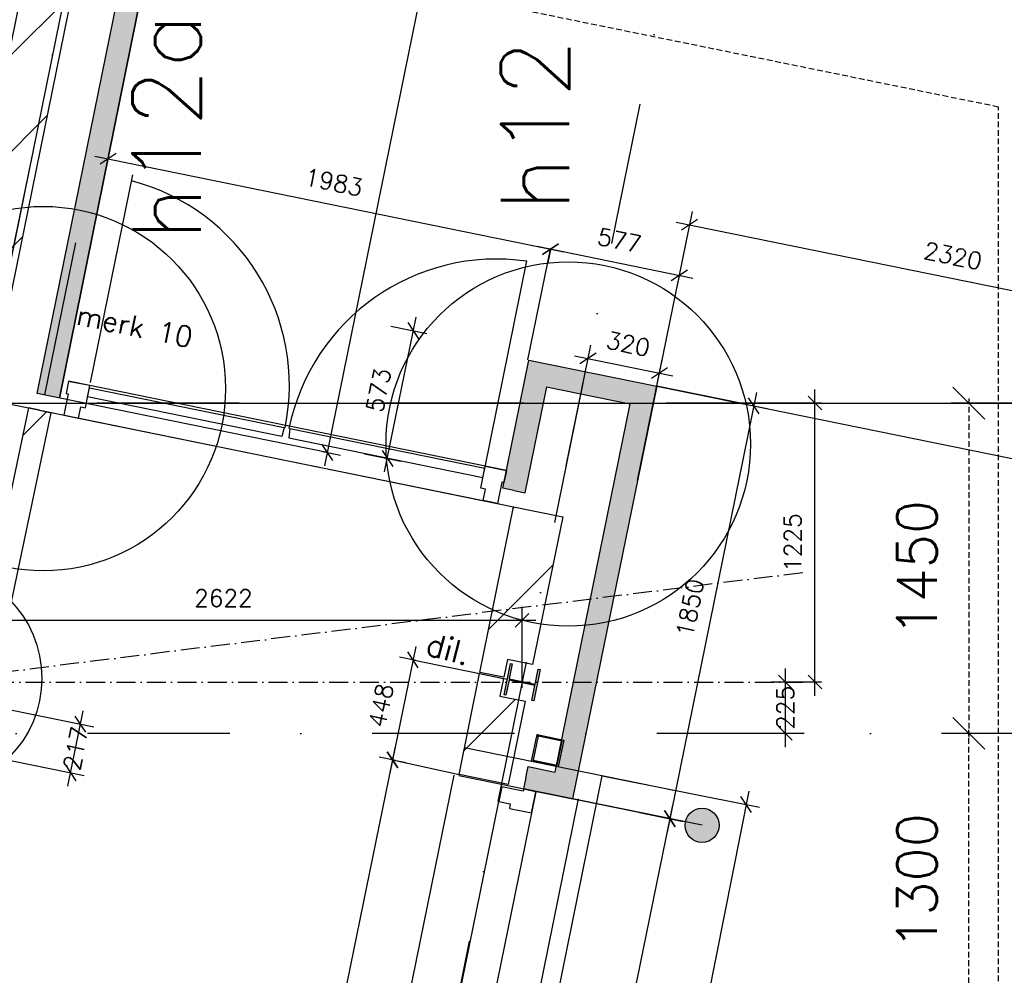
# Model space of a CAD drawing. Extents: x -33344 to 2055880, y -64816 to 121260.
# Tile 112 of 132: x 50116 to 54439, y 76585 to 80780. Entities that reach past the tile are written whole.
import ezdxf
from ezdxf.enums import TextEntityAlignment as Align

# ---------------------------------------------------------------- set-up
doc = ezdxf.new("R2010")
doc.units = 0
doc.header["$LTSCALE"] = 50
doc.header["$MEASUREMENT"] = 0
doc.header["$PDMODE"] = 3
doc.header["$PDSIZE"] = 0.1
for name, pattern in [('DASHED', [0.75, 0.5, -0.25]), ('DD1', [2.66667, 1.66667, -0.5, 0, -0.5]), ('STRAM_0WT$1$DASHDOT', [25, 12.5, -6.25, 0, -6.25])]:
    doc.linetypes.add(name, pattern=pattern)
doc.layers.get('0').update_dxf_attribs({"linetype": 'CONTINUOUS'})
doc.layers.get('DEFPOINTS').update_dxf_attribs({"linetype": 'CONTINUOUS'})
for name, color, linetype in [('00', 7, 'CONTINUOUS'), ('_DETAILNUMMERS', 4, 'CONTINUOUS'), ('_DETAILNUMMERSTEKST', 4, 'CONTINUOUS'), ('A--A21--_F123-', 9, 'CONTINUOUS'), ('A--A22--_F123-', 9, 'CONTINUOUS'), ('A--A28--_F-2--', 7, 'CONTINUOUS'), ('A--L$1A-_RASTER_NR_11', 191, 'CONTINUOUS'), ('A--L21--', 3, 'CONTINUOUS'), ('A--L21--_F-2--', 7, 'CONTINUOUS'), ('A--L21A3_BUITENWAND', 3, 'CONTINUOUS'), ('A--L22A1_BINNENWAND', 1, 'CONTINUOUS'), ('A--L28--', 7, 'CONTINUOUS'), ('A--L28--_F-2--', 7, 'CONTINUOUS'), ('A--L31--', 2, 'CONTINUOUS'), ('A--L31--_F123-', 7, 'CONTINUOUS'), ('A--L32--_F123-', 1, 'CONTINUOUS'), ('A--M$1A-_F123-', 1, 'CONTINUOUS'), ('A--M1$A-_F123-', 1, 'CONTINUOUS'), ('A--T$1A-25_TEKST', 2, 'CONTINUOUS'), ('HELLINGBANEN_C1', 1, 'DASHED'), ('PLEIN', 7, 'CONTINUOUS'), ('STRAM_0WT$0$A--L$7A-_STRA0', 1, 'STRAM_0WT$1$DASHDOT'), ('STRAM_0WT$1$A--M$1A-_F123-', 1, 'CONTINUOUS'), ('STRAMIEN', 1, 'DD1'), ('TEKST_KOZIJNMERK', 2, 'CONTINUOUS'), ('X--LR---_CP', 7, 'CONTINUOUS'), ('XREF', 7, 'CONTINUOUS')]:
    doc.layers.add(name, color=color, linetype=linetype)
doc.styles.add('ALFA-0_25', font='ROMANS')
doc.styles.add('B-01', font='SIMPLEX.SHX', dxfattribs={"width": 0.8, "height": 4.5})
doc.styles.add('HIEMSTRA', font='romans.shx')
doc.styles.add('STRAM_0WT$1$HIEMSTRA', font='romans.shx')
doc.dimstyles.get("Standard").update_dxf_attribs({"dimscale": 30, "dimtxt": 2.5, "dimasz": 2, "dimexe": 2, "dimexo": 0, "dimgap": 2, "dimtad": 1, "dimdec": 0, "dimzin": 0, "dimtxsty": 'HIEMSTRA', "dimblk1": 'OBLIQUE', "dimblk2": 'OBLIQUE', "dimsah": 1, "dimcen": -3, "dimdle": 2, "dimclrd": 2, "dimclre": 2, "dimclrt": 3, "dimazin": 3, "dimtfac": 1, "dimtofl": 0, "dimtmove": 0, "dimatfit": 3, "dimtvp": 0.833333, "dimtolj": 1, "dimtzin": 0})
doc.dimstyles.new('STANDARD$0', dxfattribs={"dimscale": 30, "dimtxt": 2.5, "dimasz": 2, "dimexe": 2, "dimexo": 0, "dimgap": 2, "dimtad": 1, "dimdec": 0, "dimzin": 0, "dimtxsty": 'ALFA-0_25', "dimblk1": 'OBLIQUE', "dimblk2": 'OBLIQUE', "dimsah": 1, "dimcen": -3, "dimdle": 2, "dimclrd": 1, "dimclre": 1, "dimclrt": 2, "dimazin": 3, "dimtfac": 0.666667, "dimtofl": 0, "dimtmove": 0, "dimatfit": 3, "dimtvp": 0.833333, "dimtolj": 1, "dimtzin": 0})
doc.dimstyles.new('STRAM_0WT$0$STANDARD', dxfattribs={"dimscale": 70, "dimtxt": 2.5, "dimasz": 2, "dimexe": 0.3, "dimexo": 0.3, "dimgap": 2, "dimtad": 1, "dimdec": 0, "dimzin": 0, "dimtxsty": 'STRAM_0WT$1$HIEMSTRA', "dimblk1": 'STRAM_0WT$0$_OBLIQUE', "dimblk2": 'STRAM_0WT$0$_OBLIQUE', "dimsah": 1, "dimcen": -0.09, "dimdle": 0.3, "dimclrd": 1, "dimclre": 1, "dimclrt": 4, "dimazin": 3, "dimtfac": 1, "dimtdec": 4, "dimtix": 1, "dimtofl": 0, "dimtmove": 0, "dimatfit": 3, "dimtvp": 625, "dimtolj": 1, "dimtzin": 0})
pattern_1 = [(45, (-39.95, 8.14), (-212.132, 212.132), [])]

# ---------------------------------------------------------------- blocks, each defined once
blk = doc.blocks.new('*U1448')
at = {"layer": 'A--A21--_F123-', "color": 2}
for points in [[(-349.3, -1714.8), (-388.3, -1655.8), (0, 0), (-59, -39)], [(0, 0), (59, 39), (-349.3, -1714.8), (-310.3, -1773.8)]]:
    blk.add_solid(points, dxfattribs=at)
at = {"layer": 'A--L21--_F-2--', "color": 3, "linetype": 'CONTINUOUS'}
for points in [[(59, 39), (59, 39), (-310.3, -1773.8), (-310.3, -1773.8)], [(-59, -39), (-59, -39), (-388.3, -1655.8), (-388.3, -1655.8)]]:
    blk.add_lwpolyline(points, dxfattribs=at)
blk = doc.blocks.new('*U1447')
at = {"layer": 'A--A21--_F123-', "color": 2}
for points in [[(0, 0), (-39, 59), (463.5, -94.4), (522.5, -55.4)], [(463.5, -94.4), (404.5, -133.4), (0, 0), (39, -59)]]:
    blk.add_solid(points, dxfattribs=at)
at = {"layer": 'A--L21--_F-2--', "color": 3, "linetype": 'CONTINUOUS'}
for points in [[(-39, 59), (-39, 59), (522.5, -55.4), (522.5, -55.4)], [(39, -59), (39, -59), (404.5, -133.4), (404.5, -133.4)]]:
    blk.add_lwpolyline(points, dxfattribs=at)
blk = doc.blocks.new('*U1446')
at = {"layer": 'A--A21--_F123-', "color": 2}
for points in [[(0, 0), (-49, 10), (104.8, 514.4), (65.8, 573.3)], [(104.8, 514.4), (143.8, 455.4), (0, 0), (49, -10)]]:
    blk.add_solid(points, dxfattribs=at)
at = {"layer": 'A--L21--_F-2--', "color": 3, "linetype": 'CONTINUOUS'}
for points in [[(0, 0), (-49, 10), (65.8, 573.3), (65.8, 573.3)], [(0, 0), (49, -10), (143.8, 455.4), (143.8, 455.4)]]:
    blk.add_lwpolyline(points, dxfattribs=at)
blk = doc.blocks.new('*U1395')
at = {"layer": 'A--A21--_F123-', "color": 2}
for points in [[(0, 0), (10, 49), (166.7, -33.9), (127.6, 25)], [(166.7, -33.9), (205.7, -92.9), (0, 0), (-10, -49)]]:
    blk.add_solid(points, dxfattribs=at)
at = {"layer": 'A--L21--_F-2--', "color": 3, "linetype": 'CONTINUOUS'}
for points in [[(0, 0), (10, 49), (127.6, 25), (127.6, 25)], [(0, 0), (-10, -49), (205.7, -92.9), (205.7, -92.9)]]:
    blk.add_lwpolyline(points, dxfattribs=at)
blk = doc.blocks.new('Q020490-')
at = {"layer": 'A--A28--_F-2--', "color": 3, "linetype": 'CONTINUOUS'}
for points in [[(-2.75, 58), (-70, 66.5), (70, 66.5)], [(-2.75, 58), (-70, 58), (-70, 66.5)], [(-2.75, 58), (70, 66.5), (70, 58)], [(2.75, -58), (-2.75, -58), (-2.75, 58)], [(-2.75, 58), (2.75, 58), (2.75, -58)], [(-2.75, 58), (70, 58), (2.75, 58)], [(70, -66.5), (-70, -58), (-2.75, -58)], [(70, -66.5), (-70, -66.5), (-70, -58)], [(2.75, -58), (70, -66.5), (-2.75, -58)], [(2.75, -58), (70, -58), (70, -66.5)]]:
    blk.add_solid(points, dxfattribs=at)
at = {"layer": 'A--L28--_F-2--', "color": 3, "linetype": 'CONTINUOUS'}
blk.add_lwpolyline([(70, -66.5), (-70, -66.5), (-70, -58), (-2.75, -58), (-2.75, 58), (-70, 58), (-70, 66.5), (70, 66.5), (70, 58), (2.75, 58), (2.75, -58), (70, -58)], close=True, dxfattribs=at)
at = {"layer": 'X--LR---_CP', "linetype": 'CONTINUOUS'}
for p in [(-2.75, 0), (0, 0), (2.75, 0)]:
    blk.add_point(p, dxfattribs=at)
blk = doc.blocks.new('_OBLIQUE')
at = {"color": 0, "linetype": 'BYBLOCK'}
blk.add_line((-0.5, -0.5), (0.5, 0.5), dxfattribs=at)
blk = doc.blocks.new('*D300')
at = {"layer": 'A--M$1A-_F123-', "color": 1}
for p, q in [((53477.8, 77931.9), (53477.8, 77586.9)), ((53561.1, 77871.9), (53417.8, 77871.9)), ((53561.1, 77646.9), (53417.8, 77646.9))]:
    blk.add_line(p, q, dxfattribs=at)
at = {"layer": 'DEFPOINTS', "color": 0}
for p in [(53561.1, 77871.9), (53477.8, 77646.9), (53561.1, 77646.9)]:
    blk.add_point(p, dxfattribs=at)
at = {"layer": 'A--M$1A-_F123-', "color": 1, "xscale": 60, "yscale": 60, "zscale": 60}
for p, rotation in [((53477.8, 77871.9), 90), ((53477.8, 77646.9), 270)]:
    blk.add_blockref('_OBLIQUE', p, dxfattribs=dict(at, rotation=rotation))
at = {"layer": 'A--M$1A-_F123-', "color": 2, "insert": (53477.8, 77759.4), "char_height": 75, "attachment_point": 5, "rotation": 90, "style": 'ALFA-0_25'}
blk.add_mtext('\\A1;225', dxfattribs=at)
blk = doc.blocks.new('*D301')
at = {"layer": 'A--M$1A-_F123-', "color": 1}
for p, q in [((53607.8, 77811.9), (53607.8, 79156.9)), ((53637, 79096.9), (53547.8, 79096.9)), ((53637, 77871.9), (53547.8, 77871.9))]:
    blk.add_line(p, q, dxfattribs=at)
at = {"layer": 'DEFPOINTS', "color": 0}
for p in [(53607.8, 79096.9), (53637, 79096.9), (53637, 77871.9)]:
    blk.add_point(p, dxfattribs=at)
at = {"layer": 'A--M$1A-_F123-', "color": 1, "xscale": 60, "yscale": 60, "zscale": 60}
for p, rotation in [((53607.8, 79096.9), 90), ((53607.8, 77871.9), 270)]:
    blk.add_blockref('_OBLIQUE', p, dxfattribs=dict(at, rotation=rotation))
at = {"layer": 'A--M$1A-_F123-', "color": 2, "insert": (53510.3, 78484.4), "char_height": 75, "attachment_point": 5, "rotation": 90, "style": 'ALFA-0_25'}
blk.add_mtext('\\A1;1225', dxfattribs=at)
blk = doc.blocks.new('*D302')
at = {"layer": 'A--M$1A-_F123-', "color": 2}
blk.add_arc((47894.3, 77646.9), 4844.3, 180, 187.1049, dxfattribs=at)
at = {"layer": 'DEFPOINTS', "color": 0}
for p in [(53554.3, 78352.3), (35694.1, 77646.9), (54789, 77646.9), (43054.2, 77446.7), (41109.6, 76801.2)]:
    blk.add_point(p, dxfattribs=at)
at = {"layer": 'A--M$1A-_F123-', "color": 2, "xscale": 60, "yscale": 60, "zscale": 60}
for p, rotation in [((43050, 77646.9), 89.9999861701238), ((43087.2, 77047.7), 277.1048592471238)]:
    blk.add_blockref('_OBLIQUE', p, dxfattribs=dict(at, rotation=rotation))
at = {"layer": 'A--M$1A-_F123-', "color": 3, "insert": (43156.7, 77352.7), "char_height": 75, "attachment_point": 5, "rotation": 273.5524, "style": 'HIEMSTRA'}
blk.add_mtext('\\A1;7°', dxfattribs=at)
blk = doc.blocks.new('*D513')
at = {"layer": 'A--M$1A-_F123-', "color": 1, "linetype": 'CONTINUOUS'}
for p, q in [((49699.7, 77836.6), (49699.7, 78203.2)), ((52322.1, 77846.8), (52322.1, 78203.2)), ((52382.1, 78143.2), (49639.7, 78143.2))]:
    blk.add_line(p, q, dxfattribs=at)
at = {"layer": 'DEFPOINTS', "color": 0, "linetype": 'CONTINUOUS'}
for p in [(49699.7, 78143.2), (49699.7, 77836.6), (52322.1, 77846.8)]:
    blk.add_point(p, dxfattribs=at)
at = {"layer": 'A--M$1A-_F123-', "color": 1, "linetype": 'CONTINUOUS', "xscale": 60, "yscale": 60, "zscale": 60, "rotation": 180}
blk.add_blockref('_OBLIQUE', (49699.7, 78143.2), dxfattribs=at)
at = {"layer": 'A--M$1A-_F123-', "color": 1, "linetype": 'CONTINUOUS', "xscale": 60, "yscale": 60, "zscale": 60}
blk.add_blockref('_OBLIQUE', (52322.1, 78143.2), dxfattribs=at)
at = {"layer": 'A--M$1A-_F123-', "color": 2, "linetype": 'CONTINUOUS', "insert": (51010.9, 78240.7), "char_height": 75, "attachment_point": 5, "style": 'ALFA-0_25'}
blk.add_mtext('\\A1;2622', dxfattribs=at)
blk = doc.blocks.new('*D608')
at = {"layer": 'A--M$1A-_F123-', "color": 1, "linetype": 'CONTINUOUS'}
for p, q in [((53187.5, 87328.9), (51454.4, 78821.1)), ((53154.5, 87274.4), (53234.3, 87258.2)), ((51445.4, 78884.2), (51525.2, 78867.9))]:
    blk.add_line(p, q, dxfattribs=at)
at = {"layer": 'DEFPOINTS', "color": 0, "linetype": 'CONTINUOUS'}
for p in [(53154.5, 87274.4), (51445.4, 78884.2), (51466.4, 78879.9)]:
    blk.add_point(p, dxfattribs=at)
at = {"layer": 'A--M$1A-_F123-', "color": 1, "linetype": 'CONTINUOUS', "xscale": 60, "yscale": 60, "zscale": 60}
for p, rotation in [((53175.5, 87270.1), 78.48629033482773), ((51466.4, 78879.9), 258.4862903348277)]:
    blk.add_blockref('_OBLIQUE', p, dxfattribs=dict(at, rotation=rotation))
at = {"layer": 'A--M$1A-_F123-', "color": 2, "linetype": 'CONTINUOUS', "insert": (52225.4, 83094.5), "char_height": 75, "attachment_point": 5, "rotation": 78.4863, "style": 'ALFA-0_25'}
blk.add_mtext('\\A1;8563', dxfattribs=at)
blk = doc.blocks.new('*D609')
at = {"layer": 'A--M$1A-_F123-', "color": 1, "linetype": 'CONTINUOUS'}
for p, q in [((51718.6, 78794.7), (51857, 79473.8)), ((51745.2, 79435.3), (51903.8, 79403)), ((51630.8, 78873.9), (51789.4, 78841.6))]:
    blk.add_line(p, q, dxfattribs=at)
at = {"layer": 'DEFPOINTS', "color": 0, "linetype": 'CONTINUOUS'}
for p in [(51745.2, 79435.3), (51845, 79415), (51630.8, 78873.9)]:
    blk.add_point(p, dxfattribs=at)
at = {"layer": 'A--M$1A-_F123-', "color": 1, "linetype": 'CONTINUOUS', "xscale": 60, "yscale": 60, "zscale": 60}
for p, rotation in [((51845, 79415), 78.48629033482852), ((51730.6, 78853.5), 258.4862903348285)]:
    blk.add_blockref('_OBLIQUE', p, dxfattribs=dict(at, rotation=rotation))
at = {"layer": 'A--M$1A-_F123-', "color": 2, "linetype": 'CONTINUOUS', "insert": (51692.3, 79153.7), "char_height": 75, "attachment_point": 5, "rotation": 78.4863, "style": 'ALFA-0_25'}
blk.add_mtext('\\A1;573', dxfattribs=at)
blk = doc.blocks.new('*D610')
at = {"layer": 'A--M$1A-_F123-', "color": 1, "linetype": 'CONTINUOUS'}
for p, q in [((52388.4, 79785.4), (53071.4, 79646.3)), ((52447.9, 79777.1), (52435.2, 79714.6)), ((53013.3, 79661.9), (53000.6, 79599.5))]:
    blk.add_line(p, q, dxfattribs=at)
at = {"layer": 'DEFPOINTS', "color": 0, "linetype": 'CONTINUOUS'}
for p in [(52447.9, 79777.1), (53012.6, 79658.3), (53013.3, 79661.9)]:
    blk.add_point(p, dxfattribs=at)
at = {"layer": 'A--M$1A-_F123-', "color": 1, "linetype": 'CONTINUOUS', "xscale": 60, "yscale": 60, "zscale": 60}
for p, rotation in [((52447.2, 79773.4), 168.4862903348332), ((53012.6, 79658.3), 348.4862903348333)]:
    blk.add_blockref('_OBLIQUE', p, dxfattribs=dict(at, rotation=rotation))
at = {"layer": 'A--M$1A-_F123-', "color": 2, "linetype": 'CONTINUOUS', "insert": (52749.3, 79811.4), "char_height": 75, "attachment_point": 5, "rotation": 348.4863, "style": 'ALFA-0_25'}
blk.add_mtext('\\A1;577', dxfattribs=at)
blk = doc.blocks.new('*D611')
at = {"layer": 'A--M$1A-_F123-', "color": 1, "linetype": 'CONTINUOUS'}
for p, q in [((53351.7, 79143.8), (52958.5, 77213.4)), ((53206.9, 79112.1), (53398.5, 79073)), ((52837.7, 77299.3), (53029.3, 77260.3))]:
    blk.add_line(p, q, dxfattribs=at)
at = {"layer": 'DEFPOINTS', "color": 0, "linetype": 'CONTINUOUS'}
for p in [(53206.9, 79112.1), (52837.7, 77299.3), (52970.5, 77272.2)]:
    blk.add_point(p, dxfattribs=at)
at = {"layer": 'A--M$1A-_F123-', "color": 1, "linetype": 'CONTINUOUS', "xscale": 60, "yscale": 60, "zscale": 60}
for p, rotation in [((53339.7, 79085), 78.48629033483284), ((52970.5, 77272.2), 258.4862903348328)]:
    blk.add_blockref('_OBLIQUE', p, dxfattribs=dict(at, rotation=rotation))
at = {"layer": 'A--M$1A-_F123-', "color": 2, "linetype": 'CONTINUOUS', "insert": (53059.6, 78198.1), "char_height": 75, "attachment_point": 5, "rotation": 78.4863, "style": 'ALFA-0_25'}
blk.add_mtext('\\A1;1850', dxfattribs=at)
blk = doc.blocks.new('*D612')
at = {"layer": 'A--M$1A-_F123-', "color": 1, "linetype": 'CONTINUOUS'}
for p, q in [((51855.2, 78028.2), (51741.8, 77471.5)), ((51855.2, 77967), (51784.4, 77981.4)), ((51765.7, 77527.8), (51694.9, 77542.3))]:
    blk.add_line(p, q, dxfattribs=at)
at = {"layer": 'DEFPOINTS', "color": 0, "linetype": 'CONTINUOUS'}
for p in [(51855.2, 77967), (51753.7, 77530.3), (51765.7, 77527.8)]:
    blk.add_point(p, dxfattribs=at)
at = {"layer": 'A--M$1A-_F123-', "color": 1, "linetype": 'CONTINUOUS', "xscale": 60, "yscale": 60, "zscale": 60}
for p, rotation in [((51843.2, 77969.4), 78.48629033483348), ((51753.7, 77530.3), 258.4862903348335)]:
    blk.add_blockref('_OBLIQUE', p, dxfattribs=dict(at, rotation=rotation))
at = {"layer": 'A--M$1A-_F123-', "color": 2, "linetype": 'CONTINUOUS', "insert": (51702.9, 77769.3), "char_height": 75, "attachment_point": 5, "rotation": 78.4863, "style": 'ALFA-0_25'}
blk.add_mtext('\\A1;448', dxfattribs=at)
blk = doc.blocks.new('*D614')
at = {"layer": 'A--M$1A-_F123-', "color": 1, "linetype": 'CONTINUOUS'}
for p, q in [((50774.6, 72723.7), (51765.7, 77589.1)), ((51753.7, 77530.3), (51812.5, 77518.3)), ((50786.6, 72782.4), (50727.8, 72794.4))]:
    blk.add_line(p, q, dxfattribs=at)
at = {"layer": 'DEFPOINTS', "color": 0, "linetype": 'CONTINUOUS'}
for p in [(51753.7, 77530.3), (51753.7, 77530.3), (50786.6, 72782.4)]:
    blk.add_point(p, dxfattribs=at)
at = {"layer": 'A--M$1A-_F123-', "color": 1, "linetype": 'CONTINUOUS', "xscale": 60, "yscale": 60, "zscale": 60}
for p, rotation in [((51753.7, 77530.3), 78.4862903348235), ((50786.6, 72782.4), 258.4862903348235)]:
    blk.add_blockref('_OBLIQUE', p, dxfattribs=dict(at, rotation=rotation))
at = {"layer": 'A--M$1A-_F123-', "color": 2, "linetype": 'CONTINUOUS', "insert": (51174.6, 75175.8), "char_height": 75, "attachment_point": 5, "rotation": 78.4863, "style": 'ALFA-0_25'}
blk.add_mtext('\\A1;4845', dxfattribs=at)
blk = doc.blocks.new('*D615')
at = {"layer": 'A--M$1A-_F123-', "color": 1, "linetype": 'CONTINUOUS'}
for p, q in [((52982.2, 77331.3), (51995.3, 72486.2)), ((52955.7, 77275.5), (53029, 77260.6)), ((51992.7, 72548), (52066, 72533))]:
    blk.add_line(p, q, dxfattribs=at)
at = {"layer": 'DEFPOINTS', "color": 0, "linetype": 'CONTINUOUS'}
for p in [(52955.7, 77275.5), (51992.7, 72548), (52007.2, 72545)]:
    blk.add_point(p, dxfattribs=at)
at = {"layer": 'A--M$1A-_F123-', "color": 1, "linetype": 'CONTINUOUS', "xscale": 60, "yscale": 60, "zscale": 60}
for p, rotation in [((52970.3, 77272.6), 78.48629033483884), ((52007.2, 72545), 258.4862903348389)]:
    blk.add_blockref('_OBLIQUE', p, dxfattribs=dict(at, rotation=rotation))
at = {"layer": 'A--M$1A-_F123-', "color": 2, "linetype": 'CONTINUOUS', "insert": (52393.2, 74928.3), "char_height": 75, "attachment_point": 5, "rotation": 78.4863, "style": 'ALFA-0_25'}
blk.add_mtext('\\A1;4825', dxfattribs=at)
blk = doc.blocks.new('DILATATIEVOEG')
at = {"layer": 'A--L21A3_BUITENWAND', "linetype": 'CONTINUOUS'}
h = blk.add_hatch(color=256, dxfattribs=at)
edge = h.paths.add_edge_path()
edge.add_arc((-800, 0), 75, 0, 360)
blk.add_line((-800, 0), (0, 0), dxfattribs=at)
blk.add_circle((-800, 0), 75, dxfattribs=at)
at = {"layer": 'X--LR---_CP', "linetype": 'CONTINUOUS'}
blk.add_point((0, 0), dxfattribs=at)
blk = doc.blocks.new('*D746')
at = {"layer": 'A--M$1A-_F123-', "color": 1, "linetype": 'CONTINUOUS'}
for p, q in [((50445.6, 80181.1), (52506, 79761.4)), ((50505.1, 80172.8), (50492.4, 80110.4)), ((52447.9, 79777.1), (52435.2, 79714.6))]:
    blk.add_line(p, q, dxfattribs=at)
at = {"layer": 'DEFPOINTS', "color": 0, "linetype": 'CONTINUOUS'}
for p in [(50505.1, 80172.8), (52447.2, 79773.4), (52447.9, 79777.1)]:
    blk.add_point(p, dxfattribs=at)
at = {"layer": 'A--M$1A-_F123-', "color": 1, "linetype": 'CONTINUOUS', "xscale": 60, "yscale": 60, "zscale": 60}
for p, rotation in [((50504.4, 80169.2), 168.486290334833), ((52447.2, 79773.4), 348.486290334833)]:
    blk.add_blockref('_OBLIQUE', p, dxfattribs=dict(at, rotation=rotation))
at = {"layer": 'A--M$1A-_F123-', "color": 2, "linetype": 'CONTINUOUS', "insert": (51495.3, 80066.8), "char_height": 75, "attachment_point": 5, "rotation": 348.4863, "style": 'ALFA-0_25'}
blk.add_mtext('\\A1;1983', dxfattribs=at)
blk = doc.blocks.new('Q020582-')
at = {"layer": 'A--A28--_F-2--', "color": 3}
for points in [[(-53.7, 53.8), (-60, -59.9), (-60, 60.1)], [(-53.7, 53.8), (-60, 60.1), (60, 60.1)], [(-53.7, 53.8), (-53.7, -53.6), (-60, -59.9)], [(60, 60.1), (53.7, 53.8), (-53.7, 53.8)], [(60, 60.1), (60, -59.9), (53.7, 53.8)], [(60, -59.9), (53.7, -53.6), (53.7, 53.8)], [(60, -59.9), (-60, -59.9), (-53.7, -53.6)], [(60, -59.9), (-53.7, -53.6), (53.7, -53.6)]]:
    blk.add_solid(points, dxfattribs=at)
at = {"layer": 'A--L28--_F-2--', "color": 3, "linetype": 'CONTINUOUS'}
blk.add_lwpolyline([(-60, -59.9), (-53.7, -53.6), (-53.7, 53.8), (53.7, 53.8), (53.7, -53.6), (-53.7, -53.6), (-60, -59.9), (60, -59.9), (60, 60.1), (-60, 60.1)], close=True, dxfattribs=at)
at = {"layer": 'X--LR---_CP', "color": 4, "linetype": 'CONTINUOUS'}
for p in [(-60, 0.1), (0, 0), (60, 0.1)]:
    blk.add_point(p, dxfattribs=at)
blk = doc.blocks.new('*D748')
at = {"layer": 'A--M1$A-_F123-', "color": 1}
for p, q in [((52674.2, 77460.1), (53365.2, 77322.6)), ((53318.1, 77393.1), (52303.7, 72298.5)), ((51683.3, 72483.2), (52374.3, 72345.6))]:
    blk.add_line(p, q, dxfattribs=at)
at = {"layer": 'DEFPOINTS', "color": 0}
for p in [(52674.2, 77460.1), (51683.3, 72483.2), (52315.4, 72357.4)]:
    blk.add_point(p, dxfattribs=at)
at = {"layer": 'A--M1$A-_F123-', "color": 1, "xscale": 60, "yscale": 60, "zscale": 60}
for p, rotation in [((53306.4, 77334.3), 78.7393042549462), ((52315.4, 72357.4), 258.7393042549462)]:
    blk.add_blockref('_OBLIQUE', p, dxfattribs=dict(at, rotation=rotation))
at = {"layer": 'A--M1$A-_F123-', "color": 2, "insert": (52715.3, 74864.9), "char_height": 75, "attachment_point": 5, "rotation": 78.7393, "style": 'ALFA-0_25'}
blk.add_mtext('\\A1;tussen de kolommen 5075', dxfattribs=at)
blk = doc.blocks.new('DETAILNR')
at = {"layer": '_DETAILNUMMERS'}
blk.add_circle((32.9, -23.2), 490.7, dxfattribs=at)
at = {"layer": 'X--LR---_CP'}
blk.add_point((0, 0), dxfattribs=at)
at = {"layer": '_DETAILNUMMERSTEKST', "style": 'ALFA-0_25'}
blk.add_attdef('DETAILNR', text='', height=200, rotation=90, dxfattribs=at).set_placement((-618.4, 223.8), align=Align.RIGHT)
blk = doc.blocks.new('*D762')
at = {"layer": 'A--M$1A-_F123-', "color": 2, "linetype": 'CONTINUOUS'}
blk.add_arc((49515.6, 77917.9), 569.2, 78.4915, 187.1871, dxfattribs=at)
at = {"layer": 'DEFPOINTS', "color": 0, "linetype": 'CONTINUOUS'}
for p in [(50566, 83076.6), (49277.6, 78434.9), (49482.9, 77913.8), (48490.9, 77788.7), (49461.8, 77653.4)]:
    blk.add_point(p, dxfattribs=at)
at = {"layer": 'A--M$1A-_F123-', "color": 2, "linetype": 'CONTINUOUS', "xscale": 60, "yscale": 60, "zscale": 60}
for p, rotation in [((49629.2, 78475.6), 348.4915023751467), ((48950.9, 77846.7), 277.1871269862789)]:
    blk.add_blockref('_OBLIQUE', p, dxfattribs=dict(at, rotation=rotation))
at = {"layer": 'A--M$1A-_F123-', "color": 3, "linetype": 'CONTINUOUS', "insert": (49062.3, 78406.8), "char_height": 75, "attachment_point": 5, "rotation": 42.8393, "style": 'HIEMSTRA'}
blk.add_mtext('\\A1;109°', dxfattribs=at)
blk = doc.blocks.new('*D771')
at = {"layer": 'A--M$1A-_F123-', "color": 1, "linetype": 'CONTINUOUS'}
for p, q in [((49505.1, 77866.1), (50442.2, 77675.3)), ((50328.2, 77415.7), (50395.4, 77746.1)), ((49461.8, 77653.4), (50398.9, 77462.6))]:
    blk.add_line(p, q, dxfattribs=at)
at = {"layer": 'DEFPOINTS', "color": 0, "linetype": 'CONTINUOUS'}
for p in [(49505.1, 77866.1), (50383.5, 77687.3), (49461.8, 77653.4)]:
    blk.add_point(p, dxfattribs=at)
at = {"layer": 'A--M$1A-_F123-', "color": 1, "linetype": 'CONTINUOUS', "xscale": 60, "yscale": 60, "zscale": 60}
for p, rotation in [((50383.5, 77687.3), 78.49150237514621), ((50340.1, 77474.5), 258.4915023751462)]:
    blk.add_blockref('_OBLIQUE', p, dxfattribs=dict(at, rotation=rotation))
at = {"layer": 'A--M$1A-_F123-', "color": 2, "linetype": 'CONTINUOUS', "insert": (50361.8, 77580.9), "char_height": 75, "attachment_point": 5, "rotation": 78.4915, "style": 'ALFA-0_25'}
blk.add_mtext('\\A1;217', dxfattribs=at)
blk = doc.blocks.new('STRAM_0WT$0$_OBLIQUE')
at = {"color": 0, "linetype": 'BYBLOCK'}
blk.add_line((-0.5, -0.5), (0.5, 0.5), dxfattribs=at)
blk = doc.blocks.new('*D1859')
at = {"color": 1, "linetype": 'BYBLOCK'}
for p, q in [((-21453.7, 46871), (-21453.7, 45379)), ((-21432.7, 46850), (-21432.7, 46850)), ((-21432.7, 45400), (-21432.7, 45400))]:
    blk.add_line(p, q, dxfattribs=at)
at = {"layer": 'DEFPOINTS', "color": 0, "linetype": 'BYBLOCK'}
for p in [(-21453.7, 46850), (-21453.7, 45400), (-21453.7, 45400)]:
    blk.add_point(p, dxfattribs=at)
at = {"color": 1, "linetype": 'BYBLOCK', "xscale": 140, "yscale": 140, "zscale": 140}
for p, rotation in [((-21453.7, 46850), 90), ((-21453.7, 45400), 270)]:
    blk.add_blockref('STRAM_0WT$0$_OBLIQUE', p, dxfattribs=dict(at, rotation=rotation))
at = {"color": 4, "linetype": 'BYBLOCK', "insert": (-21681.2, 46125), "char_height": 175, "attachment_point": 5, "rotation": 90, "style": 'STRAM_0WT$1$HIEMSTRA'}
blk.add_mtext('\\A1;1450', dxfattribs=at)
blk = doc.blocks.new('*D1917')
at = {"color": 1, "linetype": 'BYBLOCK'}
for p, q in [((-21453.7, 44078.6), (-21453.7, 45421)), ((-21432.7, 44099.6), (-21432.7, 44099.6))]:
    blk.add_line(p, q, dxfattribs=at)
at = {"layer": 'DEFPOINTS', "color": 0, "linetype": 'BYBLOCK'}
for p in [(-21453.7, 45400), (-21453.7, 45400), (-21453.7, 44099.6)]:
    blk.add_point(p, dxfattribs=at)
at = {"color": 1, "linetype": 'BYBLOCK', "xscale": 140, "yscale": 140, "zscale": 140}
for p, rotation in [((-21453.7, 45400), 90), ((-21453.7, 44099.6), 270)]:
    blk.add_blockref('STRAM_0WT$0$_OBLIQUE', p, dxfattribs=dict(at, rotation=rotation))
at = {"color": 4, "linetype": 'BYBLOCK', "insert": (-21681.2, 44749.8), "char_height": 175, "attachment_point": 5, "rotation": 90, "style": 'STRAM_0WT$1$HIEMSTRA'}
blk.add_mtext('\\A1;1300', dxfattribs=at)
blk = doc.blocks.new('*D801')
at = {"layer": 'A--M$1A-_F123-', "color": 1, "linetype": 'CONTINUOUS'}
for p, q in [((52515.4, 78821), (52623.6, 79352)), ((52552.8, 79305.2), (52984, 79217.3)), ((52829, 78757.1), (52937.2, 79288.1))]:
    blk.add_line(p, q, dxfattribs=at)
at = {"layer": 'DEFPOINTS', "color": 0, "linetype": 'CONTINUOUS'}
for p in [(52925.2, 79229.3), (52515.4, 78821), (52829, 78757.1)]:
    blk.add_point(p, dxfattribs=at)
at = {"layer": 'A--M$1A-_F123-', "color": 1, "linetype": 'CONTINUOUS', "xscale": 60, "yscale": 60, "zscale": 60}
for p, rotation in [((52611.6, 79293.2), 168.4862903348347), ((52925.2, 79229.3), 348.4862903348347)]:
    blk.add_blockref('_OBLIQUE', p, dxfattribs=dict(at, rotation=rotation))
at = {"layer": 'A--M$1A-_F123-', "color": 2, "linetype": 'CONTINUOUS', "insert": (52787.9, 79356.8), "char_height": 75, "attachment_point": 5, "rotation": 348.4863, "style": 'ALFA-0_25'}
blk.add_mtext('\\A1;320', dxfattribs=at)
blk = doc.blocks.new('*D1593')
at = {"layer": 'DEFPOINTS', "color": 0, "linetype": 'CONTINUOUS'}
for p in [(55330.9, 79416.4), (52913.5, 79171.8), (55186.8, 78708.8)]:
    blk.add_point(p, dxfattribs=at)
at = {"layer": 'PLEIN', "color": 1, "linetype": 'CONTINUOUS'}
for p, q in [((52913.5, 79171.8), (53069.6, 79938.3)), ((52998.8, 79891.4), (55389.7, 79404.4)), ((55186.8, 78708.8), (55342.9, 79475.2))]:
    blk.add_line(p, q, dxfattribs=at)
at = {"layer": 'PLEIN', "color": 1, "linetype": 'CONTINUOUS', "xscale": 60, "yscale": 60, "zscale": 60}
for p, rotation in [((53057.6, 79879.5), 168.4862903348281), ((55330.9, 79416.4), 348.486290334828)]:
    blk.add_blockref('_OBLIQUE', p, dxfattribs=dict(at, rotation=rotation))
at = {"layer": 'PLEIN', "color": 2, "linetype": 'CONTINUOUS', "insert": (54213.7, 79743.5), "char_height": 75, "attachment_point": 5, "rotation": 348.4863, "style": 'ALFA-0_25'}
blk.add_mtext('\\A1;2320', dxfattribs=at)
blk = doc.blocks.new('STRAM_0WT')
at = {"layer": 'STRAM_0WT$0$A--L$7A-_STRA0'}
for p, q in [((-19536.557, 64086.97), (-24443.109, 39999.999)), ((-22177.023, 63998.514), (-26990.45, 40368.709)), ((-20789.004, 46850.002), (-39925.329, 46850.002)), ((-20830.441, 45399.999), (-39925.329, 45400.003))]:
    blk.add_line(p, q, dxfattribs=at)
at = {"layer": 'STRAM_0WT$1$A--M$1A-_F123-', "linetype": 'CONTINUOUS'}
dim = blk.add_linear_dim(base=(-21336.185, 45399.999), p1=(-21336.185, 46850.002), p2=(-21336.185, 45399.999), angle=90, dimstyle='STRAM_0WT$0$STANDARD', dxfattribs=at)
dim.commit()
dim.dimension.update_dxf_attribs({"geometry": '*D1859', "text_midpoint": (-21563.685, 46125.001), "insert": (117.56, 0)})
at = {"layer": 'STRAM_0WT$1$A--M$1A-_F123-'}
dim = blk.add_linear_dim(base=(-21336.185, 45399.999), p1=(-21336.185, 44099.558), p2=(-21336.185, 45399.999), angle=90, dimstyle='STRAM_0WT$0$STANDARD', dxfattribs=at)
dim.commit()
dim.dimension.update_dxf_attribs({"geometry": '*D1917', "text_midpoint": (-21563.685, 44749.778), "insert": (117.56, 0)})

msp = doc.modelspace()

# ---------------------------------------------------------------- hatches: boundary and pattern name
at = {"layer": 'A--A22--_F123-'}
h = msp.add_hatch(dxfattribs=at)
h.set_pattern_fill('ALFALINE', color=256, scale=300, style=0)
h.set_pattern_definition([(45, (0, 0), (-212.132, 212.132), [])])
edge = h.paths.add_edge_path()
edge.add_line((49750.9, 77970.7), (50768.1, 82966.8))
edge.add_line((50768.1, 82966.8), (50662.9, 82988.2))
edge.add_line((50662.9, 82988.2), (50676.3, 83054.1))
edge.add_line((50676.3, 83054.1), (50566, 83076.6))
edge.add_line((50566, 83076.6), (49461.8, 77653.4))
edge.add_line((49461.8, 77653.4), (49970, 77715.4))
edge.add_line((49970, 77715.4), (49888.1, 77811.5))
edge.add_line((49888.1, 77811.5), (49713.2, 77785.3))
h = msp.add_hatch(dxfattribs=at)
h.set_pattern_fill('ALFALINE', color=256, scale=300, style=0, pattern_type=2)
h.set_pattern_definition(pattern_1)
h.paths.add_polyline_path([(52285, 78641.7), (52500.6, 78597.8), (52368.4, 77948.7), (52257.5, 77971.3), (52241.6, 77893.4), (52136.9, 77914.7)])
h = msp.add_hatch(dxfattribs=at)
h.set_pattern_fill('ALFALINE', color=256, scale=300, style=0, pattern_type=2)
h.set_pattern_definition(pattern_1)
h.paths.add_polyline_path([(52135.8, 77909.3), (52240.5, 77888), (52224.6, 77811), (52335.5, 77788.4), (52261.1, 77421.8), (52045.5, 77465.8)])

# ---------------------------------------------------------------- linework, layer by layer
at = {"layer": '_DETAILNUMMERS'}
for centre in [(50220.2, 79160.6), (52524.7, 78917.4)]:
    msp.add_circle(centre, 800, dxfattribs=at)
at = {"layer": 'A--A21--_F123-', "linetype": 'CONTINUOUS'}
msp.add_line((50129.5, 78954.2), (50234.1, 79058.9), dxfattribs=at)
at = {"layer": 'A--A21--_F123-', "color": 2}
for points in [[(50241.6, 79129.4), (50192.6, 79139.4), (51936.4, 87449.5), (51887.1, 87460.3)], [(51936.4, 87449.5), (51975.5, 87441.2), (50241.6, 79129.4), (50290.5, 79119.4)]]:
    msp.add_solid(points, dxfattribs=at)
at = {"layer": 'A--L$1A-_RASTER_NR_11', "color": 0, "linetype": 'CONTINUOUS'}
for p, q in [((50389.6, 81258.8), (49388.9, 76346.4)), ((48247.8, 79096.9), (54783.2, 79096.9))]:
    msp.add_line(p, q, dxfattribs=at)
at = {"layer": 'A--L21--_F-2--', "color": 3, "linetype": 'CONTINUOUS'}
for points in [[(50192.6, 79139.4), (50192.6, 79139.4), (51887.1, 87460.3), (51936.4, 87449.5)], [(50192.6, 79139.4), (50192.6, 79139.4), (51887.1, 87460.3), (51936.4, 87449.5)], [(50290.5, 79119.4), (50290.5, 79119.4), (51975.5, 87441.2), (51936.4, 87449.5)], [(51936.4, 87449.5), (51975.5, 87441.2), (50290.5, 79119.4), (50290.5, 79119.4)], [(50204, 79065.3), (50155.1, 79075.6), (49888.1, 77811.5), (49888.1, 77811.5)], [(50204, 79065.3), (50252.9, 79054.9), (49970, 77715.4), (49888.1, 77811.5)]]:
    msp.add_lwpolyline(points, dxfattribs=at)
at = {"layer": 'A--L21A3_BUITENWAND'}
msp.add_lwpolyline([(49750.9, 77970.7), (50768.1, 82966.8), (50662.9, 82988.2), (50676.3, 83054.1), (50566, 83076.6), (49461.8, 77653.4), (49970, 77715.4), (49970, 77715.4), (49888.1, 77811.5), (49888.1, 77811.5), (49888.1, 77811.5), (49713.2, 77785.3)], dxfattribs=at)
for points in [[(52285, 78641.7), (52500.6, 78597.8), (52368.4, 77948.7), (52257.5, 77971.3), (52241.6, 77893.4), (52136.9, 77914.7), (52285, 78641.7)], [(52135.8, 77909.3), (52240.5, 77888), (52224.6, 77811), (52335.5, 77788.4), (52261.1, 77421.8), (52045.5, 77465.8)]]:
    msp.add_lwpolyline(points, close=True, dxfattribs=at)
at = {"layer": 'A--L22A1_BINNENWAND'}
for p, q in [((50360.9, 79800.1), (50224.9, 79132.8)), ((53101.2, 79133.6), (52913.5, 79171.8)), ((52995.4, 77394.7), (52069.4, 77583.3)), ((51661.3, 72487.6), (52674.2, 77460.1)), ((52970.5, 77272.2), (52044.5, 77460.9))]:
    msp.add_line(p, q, dxfattribs=at)
at = {"layer": 'A--L31--', "color": 2, "linetype": 'CONTINUOUS'}
for points in [[(50310.3, 79043.9), (50374, 79030.9), (50384.2, 79080.9), (50404.7, 79076.7), (50424.5, 79173.7), (50353, 79188.2), (50331.4, 79192.6), (50328.4, 79177.9), (50320.6, 79139.7), (50329.5, 79137.9)], [(52214.4, 78656), (52150.8, 78669), (52160.9, 78718.9), (52140.4, 78723.1), (52160.1, 78820.1), (52231.7, 78805.6), (52253.2, 78801.2), (52250.2, 78786.5), (52242.4, 78748.3), (52233.6, 78750.1)], [(52233.5, 77411.6), (52220.5, 77348), (52270.5, 77337.8), (52266.3, 77317.2), (52363.3, 77297.5), (52377.9, 77369), (52382.2, 77390.6), (52367.5, 77393.5), (52329.3, 77401.3), (52327.5, 77392.5)]]:
    msp.add_lwpolyline(points, close=True, dxfattribs=at)
at = {"layer": 'A--L31--_F123-', "color": 1, "linetype": 'CONTINUOUS'}
for p, q in [((52253.2, 78801.3), (50331.4, 79192.8)), ((50310.3, 79043.9), (52223.3, 78654.3)), ((51060.9, 72732.7), (52024.6, 77463.4)), ((51273.1, 72696.7), (52233.5, 77411.6)), ((52382.3, 77390.5), (51419.6, 72664.7)), ((51605.8, 72626.8), (52570, 77360.2))]:
    msp.add_line(p, q, dxfattribs=at)
at = {"layer": 'A--L32--_F123-', "color": 1, "linetype": 'CONTINUOUS'}
for p, q in [((50427.4, 79188.1), (50613.1, 80099.4)), ((52158.1, 78810), (52343.7, 79721.3))]:
    msp.add_line(p, q, dxfattribs=at)
at = {"layer": 'A--L32--_F123-', "color": 1}
msp.add_line((49145.5, 79281.2), (52285, 78641.7), dxfattribs=at)
at = {"layer": 'A--L32--_F123-', "color": 2, "linetype": 'CONTINUOUS'}
for points in [[(50414.4, 79124.3), (50422.4, 79163.5), (51278, 78989.3), (51267.1, 78950.7), (50414.4, 79124.3)], [(52150.1, 78770.8), (52158.1, 78810), (51302.5, 78984.3), (51297.4, 78944.5), (52150.1, 78770.8)]]:
    msp.add_lwpolyline(points, close=True, dxfattribs=at)
at = {"layer": 'A--L32--_F123-', "color": 1, "linetype": 'CONTINUOUS'}
for centre, start, end in [((50370.5, 79174.1), 348.4863, 75.2203), ((52210, 78799.4), 81.7522, 168.4863)]:
    msp.add_arc(centre, 930, start, end, dxfattribs=at)
at = {"layer": 'A--M$1A-_F123-', "linetype": 'CONTINUOUS'}
for p, q in [((52348.1, 79287), (52447.2, 79773.4)), ((52913.5, 79171.8), (53012.6, 79658.3)), ((53288.9, 79095.4), (52913.5, 79171.8)), ((51466.4, 78879.9), (50192.6, 79139.4)), ((51843.2, 77969.4), (52256.9, 77885.1)), ((51753.7, 77530.3), (52045.5, 77465.8)), ((52919.6, 77282.6), (52544.2, 77359.1))]:
    msp.add_line(p, q, dxfattribs=at)
at = {"layer": 'HELLINGBANEN_C1'}
for p, q in [((54413.5, 80397.1), (50704.7, 81152.6)), ((54413.5, 68383.3), (54413.5, 80397.1))]:
    msp.add_line(p, q, dxfattribs=at)
at = {"layer": 'PLEIN', "color": 1, "linetype": 'CONTINUOUS'}
msp.add_line((52913.5, 79171.8), (62113.1, 77297.9), dxfattribs=at)
at = {"layer": 'STRAMIEN'}
for p, q in [((53554.3, 78352.3), (41109.6, 76801.2)), ((49340.9, 77871.9), (53554.3, 77871.9))]:
    msp.add_line(p, q, dxfattribs=at)

# ---------------------------------------------------------------- block references
at = {"layer": '00'}
ref = msp.add_blockref('DETAILNR', (49699.7, 77856.1), dxfattribs=dict(at, rotation=90))
ref.add_attrib('DETAILNR', 'ih15', dxfattribs={"layer": '_DETAILNUMMERSTEKST', "height": 200, "rotation": 90, "style": 'ALFA-0_25'}).set_placement((49475.8, 77458.5), align=Align.RIGHT)
at = {"layer": 'A--L21--', "linetype": 'CONTINUOUS'}
for name, p in [('*U1446', (52286.3, 78712.9)), ('*U1447', (52391, 79227.2)), ('*U1448', (52854.5, 79132.8)), ('*U1395', (52338.6, 77452))]:
    msp.add_blockref(name, p, dxfattribs=at)
at = {"layer": 'A--L21--', "color": 1, "rotation": 168.4862903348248}
msp.add_blockref('DILATATIEVOEG', (52328.6, 77403), dxfattribs=at)
at = {"layer": 'A--L28--', "linetype": 'CONTINUOUS', "rotation": 78.48629033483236}
msp.add_blockref('Q020490-', (52322.1, 77871.9), dxfattribs=at)
at = {"layer": 'A--L28--', "xscale": -1, "rotation": 168.2332764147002}
msp.add_blockref('Q020582-', (52434.7, 77571.4), dxfattribs=at)
at = {"layer": 'XREF', "linetype": 'DASHED', "ltscale": 20}
msp.add_blockref('STRAM_0WT', (75619.4, 32246.9), dxfattribs=at)

# ---------------------------------------------------------------- texts
at = {"layer": '_DETAILNUMMERSTEKST', "style": 'ALFA-0_25'}
for s, p in [('h12a', (50911.2, 79807.4)), ('h12', (52529.3, 79936.8))]:
    msp.add_text(s, height=300, rotation=90, dxfattribs=at).set_placement(p)
at = {"layer": 'A--T$1A-25_TEKST', "style": 'B-01'}
msp.add_text('dil.', height=100, rotation=345, dxfattribs=at).set_placement((51892.2, 77994.4))
at = {"layer": 'TEKST_KOZIJNMERK', "style": 'HIEMSTRA'}
msp.add_text('merk 10', height=90, rotation=348.4863, dxfattribs=at).set_placement((50359.1, 79442.6))

# ---------------------------------------------------------------- dimensions: what is measured, and where the dimension line sits
at = {"layer": 'A--M$1A-_F123-', "linetype": 'CONTINUOUS'}
for p1, p2, distance, picture, middle in [((53154.5, 87274.4), (51445.4, 78884.2), 21.5, '*D608', (52225.4, 83094.5)), ((50505.1, 80172.8), (52447.9, 79777.1), -3.7, '*D746', (51495.3, 80066.8)), ((52447.9, 79777.1), (53013.3, 79661.9), -3.7, '*D610', (52749.3, 79811.4)), ((51630.8, 78873.9), (51745.2, 79435.3), -101.9, '*D609', (51692.3, 79153.7)), ((52515.4, 78821), (52829, 78757.1), 481.9, '*D801', (52787.9, 79356.8)), ((53206.9, 79112.1), (52837.7, 77299.3), 135.5, '*D611', (53059.6, 78198.1)), ((51855.2, 77967), (51765.7, 77527.8), -12.3, '*D612', (51702.9, 77769.3)), ((50786.6, 72782.4), (51753.7, 77530.3), 0, '*D614', (51174.6, 75175.8)), ((52955.7, 77275.5), (51992.7, 72548), 14.8, '*D615', (52393.2, 74928.3))]:
    dim = msp.add_aligned_dim(p1=p1, p2=p2, distance=distance, dimstyle='STANDARD$0', dxfattribs=at)
    dim.commit()
    dim.dimension.update_dxf_attribs({"geometry": picture, "text_midpoint": middle})
dim = msp.add_angular_dim_2l(base=(49277.6, 78434.9), line1=((50566, 83076.6), (49461.8, 77653.4)), line2=((49482.9, 77913.8), (48490.9, 77788.7)), dimstyle='STANDARD', dxfattribs=at)
dim.commit()
dim.dimension.update_dxf_attribs({"geometry": '*D762', "text_midpoint": (49062.3, 78406.8)})
at = {"layer": 'A--M$1A-_F123-'}
dim = msp.add_linear_dim(base=(53607.8, 79096.9), p1=(53637, 77871.9), p2=(53637, 79096.9), angle=90, dimstyle='STANDARD$0', dxfattribs=at)
dim.commit()
dim.dimension.update_dxf_attribs({"geometry": '*D301', "text_midpoint": (53510.3, 78484.4)})
dim = msp.add_angular_dim_2l(base=(43054.2, 77446.7), line1=((54789, 77646.9), (35694.1, 77646.9)), line2=((53554.3, 78352.3), (41109.6, 76801.2)), dimstyle='STANDARD', dxfattribs=at)
dim.commit()
dim.dimension.update_dxf_attribs({"geometry": '*D302', "text_midpoint": (43156.7, 77352.7)})
at = {"layer": 'A--M$1A-_F123-', "linetype": 'CONTINUOUS'}
dim = msp.add_linear_dim(base=(49699.7, 78143.2), p1=(52322.1, 77846.8), p2=(49699.7, 77836.6), dimstyle='STANDARD$0', dxfattribs=at)
dim.commit()
dim.dimension.update_dxf_attribs({"geometry": '*D513', "text_midpoint": (51010.9, 78240.7)})
at = {"layer": 'A--M$1A-_F123-'}
dim = msp.add_linear_dim(base=(53477.8, 77646.9), p1=(53561.1, 77871.9), p2=(53561.1, 77646.9), angle=90, dimstyle='STANDARD$0', dxfattribs=at)
dim.commit()
dim.dimension.update_dxf_attribs({"geometry": '*D300', "text_midpoint": (53477.8, 77759.4), "dimtype": 160})
at = {"layer": 'A--M$1A-_F123-', "linetype": 'CONTINUOUS'}
dim = msp.add_linear_dim(base=(50383.5, 77687.3), p1=(49461.8, 77653.4), p2=(49505.1, 77866.1), angle=78.4915, dimstyle='STANDARD$0', dxfattribs=at)
dim.commit()
dim.dimension.update_dxf_attribs({"geometry": '*D771', "text_midpoint": (50361.8, 77580.9), "dimtype": 161})
at = {"layer": 'A--M1$A-_F123-'}
dim = msp.add_aligned_dim(p1=(52674.2, 77460.1), p2=(51683.3, 72483.2), distance=644.5, text='tussen de kolommen <>', dimstyle='STANDARD$0', dxfattribs=at)
dim.commit()
dim.dimension.update_dxf_attribs({"geometry": '*D748', "text_midpoint": (52715.3, 74864.9)})
at = {"layer": 'PLEIN', "linetype": 'CONTINUOUS'}
dim = msp.add_aligned_dim(p1=(52913.5, 79171.8), p2=(55186.8, 78708.8), distance=722.2, dimstyle='STANDARD$0', dxfattribs=at)
dim.commit()
dim.dimension.update_dxf_attribs({"geometry": '*D1593', "text_midpoint": (54213.7, 79743.5)})

doc.saveas('drawing.dxf')
